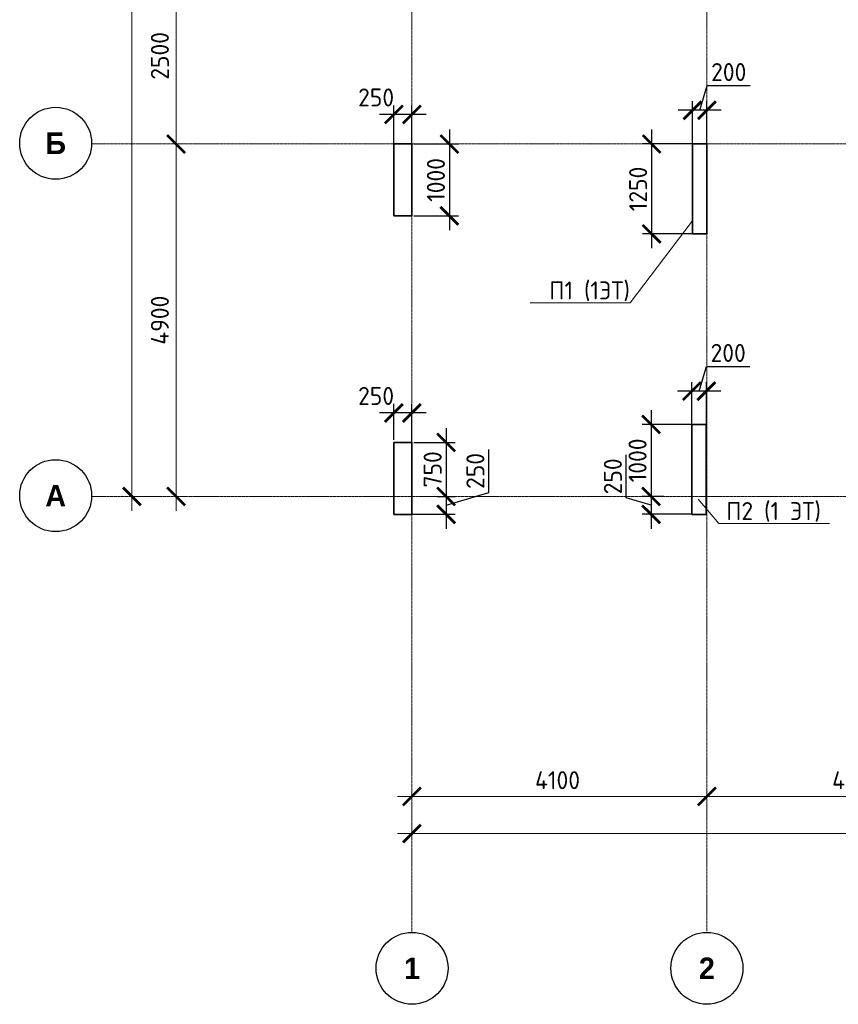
# Model space of a CAD drawing. Header units: millimetres. Extents: x 263826 to 1718326, y -423071 to 70137.
# Tile 206 of 256: x 422158 to 433532, y -51440 to -37750. Entities that reach past the tile are written whole.
import ezdxf
from ezdxf import colors
from ezdxf.entities.mleader import LeaderData, LeaderLine
from ezdxf.math import Vec2, Vec3

# ---------------------------------------------------------------- set-up
doc = ezdxf.new("R2010")
doc.units = ezdxf.units.MM
doc.linetypes.add('______5', pattern=[1100, 800, -100, 100, -100])
doc.linetypes.add('осевая', pattern=[50.8, 31.75, -6.35, 6.35, -6.35])
doc.layers.add('Колонна_ бетон', color=7, linetype='Continuous', lineweight=50, true_color=0xb4b496)
for name, color, linetype, lineweight in [('Оси', 40, '______5', 18), ('подоснова', 151, 'Continuous', 5), ('размер', 1, 'Continuous', 25), ('РАЗМЕРЫ', 1, 'Continuous', 9)]:
    doc.layers.add(name, color=color, linetype=linetype, lineweight=lineweight)
doc.styles.add('Century Gothic', font='GOTHIC.TTF')
doc.styles.add('GOST-2.304_Type-B', font='GOST_Common.ttf')
doc.dimstyles.new('СПДС', dxfattribs={"dimscale": 100, "dimtxt": 2.5, "dimasz": 2.5, "dimexe": 1.25, "dimexo": 0, "dimtad": 1, "dimdec": 0, "dimtxsty": 'GOST-2.304_Type-B', "dimblk": 'ARCHTICK', "dimcen": 2.5, "dimdle": 2, "dimadec": 0, "dimazin": 2, "dimtfac": 0.75, "dimtdec": 0, "dimtmove": 1, "dimatfit": 3, "dimfxl": 1, "dimtolj": 1, "dimarcsym": 1})

# ---------------------------------------------------------------- blocks, each defined once
blk = doc.blocks.new('_ArchTick')
at = {"color": 0, "linetype": 'ByBlock', "const_width": 0.15}
blk.add_lwpolyline([(-0.5, -0.5), (0.5, 0.5)], dxfattribs=at)
blk = doc.blocks.new('*D1736')
at = {"color": 0, "lineweight": -2, "transparency": 16777216}
for p, q in [((979756, -14893), (979756, 1907)), ((979756, 1707), (979881, 1707)), ((979756, -14693), (979881, -14693))]:
    blk.add_line(p, q, dxfattribs=at)
at = {"layer": 'DEFPOINTS', "color": 0, "transparency": 16777216}
for p in [(979756, 1707), (979756, 1707), (979756, -14693)]:
    blk.add_point(p, dxfattribs=at)
at = {"color": 0, "lineweight": -2, "transparency": 16777216, "xscale": 250, "yscale": 250, "zscale": 250}
for p, rotation in [((979756, 1707), 90), ((979756, -14693), 270)]:
    blk.add_blockref('_ArchTick', p, dxfattribs=dict(at, rotation=rotation))
at = {"color": 0, "transparency": 16777216, "insert": (979531, -6851), "char_height": 250, "width": 104166.67, "attachment_point": 5, "rotation": 90, "style": 'GOST-2.304_Type-B'}
blk.add_mtext('\\A1;16400', dxfattribs=at)
blk = doc.blocks.new('*D1737')
at = {"color": 0, "lineweight": -2, "transparency": 16777216}
for p, q in [((983646, -19381), (983646, -19256)), ((1030446, -19495), (1030446, -19256)), ((983446, -19381), (1030646, -19381))]:
    blk.add_line(p, q, dxfattribs=at)
at = {"layer": 'DEFPOINTS', "color": 0, "transparency": 16777216}
for p in [(983646, -19381), (1030446, -19381), (1030446, -19495)]:
    blk.add_point(p, dxfattribs=at)
at = {"color": 0, "lineweight": -2, "transparency": 16777216, "xscale": 250, "yscale": 250, "zscale": 250, "rotation": 180}
blk.add_blockref('_ArchTick', (983646, -19381), dxfattribs=at)
at = {"color": 0, "lineweight": -2, "transparency": 16777216, "xscale": 250, "yscale": 250, "zscale": 250}
blk.add_blockref('_ArchTick', (1030446, -19381), dxfattribs=at)
at = {"color": 0, "transparency": 16777216, "insert": (1001863, -19270), "char_height": 250, "width": 104166.67, "attachment_point": 5, "style": 'GOST-2.304_Type-B'}
blk.add_mtext('\\A1;46800', dxfattribs=at)
blk = doc.blocks.new('NSY101')
at = {"color": 0, "linetype": 'ByBlock', "lineweight": -2}
blk.add_circle((0, 0), 50, dxfattribs=at)
blk = doc.blocks.new('СЛОЖНЫЙ_ОБЪЕКТ_23')
at = {"layer": 'Оси', "color": 16, "linetype": 'Continuous', "lineweight": 25, "transparency": 33554687, "xscale": 9.999999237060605, "yscale": 9.999999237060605, "zscale": 9.999999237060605}
blk.add_blockref('NSY101', (-12319, -19997), dxfattribs=at)
at = {"layer": 'Оси', "color": 16, "linetype": 'Continuous', "lineweight": 25, "transparency": 33554687, "insert": (-12319, -19997), "char_height": 300, "width": 460, "attachment_point": 5, "style": 'Century Gothic'}
blk.add_mtext('\\A1;{\\fCentury Gothic|i0|b1;\\H300.000000;\\W1.000000;\\C16;А}\\P', dxfattribs=at)
blk = doc.blocks.new('СЛОЖНЫЙ_ОБЪЕКТ_24')
at = {"layer": 'Оси', "color": 16, "linetype": 'Continuous', "lineweight": 25, "transparency": 33554687, "xscale": 9.999999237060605, "yscale": 9.999999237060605, "zscale": 9.999999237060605}
blk.add_blockref('NSY101', (-12319, -15097), dxfattribs=at)
at = {"layer": 'Оси', "color": 16, "linetype": 'Continuous', "lineweight": 25, "transparency": 33554687, "insert": (-12319, -15097), "char_height": 300, "width": 390, "attachment_point": 5, "style": 'Century Gothic'}
blk.add_mtext('\\A1;{\\fCentury Gothic|i0|b1;\\H300.000000;\\W1.000000;\\C16;Б}\\P', dxfattribs=at)
blk = doc.blocks.new('СЛОЖНЫЙ_ОБЪЕКТ_31')
at = {"layer": 'Оси', "color": 16, "linetype": 'Continuous', "lineweight": 25, "transparency": 33554687, "xscale": 9.999999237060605, "yscale": 9.999999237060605, "zscale": 9.999999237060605}
blk.add_blockref('NSY101', (8813, -43009), dxfattribs=at)
at = {"layer": 'Оси', "color": 16, "linetype": 'Continuous', "lineweight": 25, "transparency": 33554687, "insert": (8813, -43009), "char_height": 300, "width": 385, "attachment_point": 5, "style": 'Century Gothic'}
blk.add_mtext('\\A1;{\\fCentury Gothic|i0|b1;\\H300.000000;\\W1.000000;\\C16;2}\\P', dxfattribs=at)
blk = doc.blocks.new('СЛОЖНЫЙ_ОБЪЕКТ_46')
at = {"layer": 'Оси', "color": 16, "linetype": 'Continuous', "lineweight": 25, "transparency": 33554687, "xscale": 9.999999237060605, "yscale": 9.999999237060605, "zscale": 9.999999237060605}
blk.add_blockref('NSY101', (5263, -43009), dxfattribs=at)
at = {"layer": 'Оси', "color": 16, "linetype": 'Continuous', "lineweight": 25, "transparency": 33554687, "insert": (5263, -43009), "char_height": 300, "width": 385, "attachment_point": 5, "style": 'Century Gothic'}
blk.add_mtext('\\A1;{\\fCentury Gothic|i0|b1;\\H300.000000;\\W1.000000;\\C16;1}\\P', dxfattribs=at)
blk = doc.blocks.new('*D1717')
at = {"color": 0, "lineweight": -2, "transparency": 16777216}
for p, q in [((980369, -14893), (980369, -9593)), ((980369, -9793), (980494, -9793)), ((980369, -14693), (980494, -14693))]:
    blk.add_line(p, q, dxfattribs=at)
at = {"layer": 'DEFPOINTS', "color": 0, "transparency": 16777216}
for p in [(980369, -9793), (980369, -9793), (980369, -14693)]:
    blk.add_point(p, dxfattribs=at)
at = {"color": 0, "lineweight": -2, "transparency": 16777216, "xscale": 250, "yscale": 250, "zscale": 250}
for p, rotation in [((980369, -9793), 90), ((980369, -14693), 270)]:
    blk.add_blockref('_ArchTick', p, dxfattribs=dict(at, rotation=rotation))
at = {"color": 0, "transparency": 16777216, "insert": (980144, -12243), "char_height": 250, "width": 83333.33, "attachment_point": 5, "rotation": 90, "style": 'GOST-2.304_Type-B'}
blk.add_mtext('\\A1;4900', dxfattribs=at)
blk = doc.blocks.new('*D1718')
at = {"color": 0, "lineweight": -2, "transparency": 16777216}
for p, q in [((980369, -9993), (980369, -7093)), ((980369, -7293), (980494, -7293)), ((980369, -9793), (980494, -9793))]:
    blk.add_line(p, q, dxfattribs=at)
at = {"layer": 'DEFPOINTS', "color": 0, "transparency": 16777216}
for p in [(980369, -7293), (980369, -7293), (980369, -9793)]:
    blk.add_point(p, dxfattribs=at)
at = {"color": 0, "lineweight": -2, "transparency": 16777216, "xscale": 250, "yscale": 250, "zscale": 250}
for p, rotation in [((980369, -7293), 90), ((980369, -9793), 270)]:
    blk.add_blockref('_ArchTick', p, dxfattribs=dict(at, rotation=rotation))
at = {"color": 0, "transparency": 16777216, "insert": (980144, -8568), "char_height": 250, "width": 83333.33, "attachment_point": 5, "rotation": 90, "style": 'GOST-2.304_Type-B'}
blk.add_mtext('\\A1;2500', dxfattribs=at)
blk = doc.blocks.new('*D1723')
at = {"color": 0, "lineweight": -2, "transparency": 16777216}
for p, q in [((983646, -18864), (983646, -18739)), ((987746, -18864), (987746, -18739)), ((983446, -18864), (987946, -18864))]:
    blk.add_line(p, q, dxfattribs=at)
at = {"layer": 'DEFPOINTS', "color": 0, "transparency": 16777216}
for p in [(983646, -18864), (987746, -18864), (987746, -18864)]:
    blk.add_point(p, dxfattribs=at)
at = {"color": 0, "lineweight": -2, "transparency": 16777216, "xscale": 250, "yscale": 250, "zscale": 250, "rotation": 180}
blk.add_blockref('_ArchTick', (983646, -18864), dxfattribs=at)
at = {"color": 0, "lineweight": -2, "transparency": 16777216, "xscale": 250, "yscale": 250, "zscale": 250}
blk.add_blockref('_ArchTick', (987746, -18864), dxfattribs=at)
at = {"color": 0, "transparency": 16777216, "insert": (985670, -18639), "char_height": 250, "width": 83333.33, "attachment_point": 5, "style": 'GOST-2.304_Type-B'}
blk.add_mtext('\\A1;4100', dxfattribs=at)
blk = doc.blocks.new('*D1724')
at = {"color": 0, "lineweight": -2, "transparency": 16777216}
for p, q in [((987746, -18864), (987746, -18739)), ((991946, -18864), (991946, -18739)), ((987546, -18864), (992146, -18864))]:
    blk.add_line(p, q, dxfattribs=at)
at = {"layer": 'DEFPOINTS', "color": 0, "transparency": 16777216}
for p in [(987746, -18864), (991946, -18864), (991946, -18864)]:
    blk.add_point(p, dxfattribs=at)
at = {"color": 0, "lineweight": -2, "transparency": 16777216, "xscale": 250, "yscale": 250, "zscale": 250, "rotation": 180}
blk.add_blockref('_ArchTick', (987746, -18864), dxfattribs=at)
at = {"color": 0, "lineweight": -2, "transparency": 16777216, "xscale": 250, "yscale": 250, "zscale": 250}
blk.add_blockref('_ArchTick', (991946, -18864), dxfattribs=at)
at = {"color": 0, "transparency": 16777216, "insert": (989820, -18639), "char_height": 250, "width": 83333.33, "attachment_point": 5, "style": 'GOST-2.304_Type-B'}
blk.add_mtext('\\A1;4200', dxfattribs=at)
blk = doc.blocks.new('*D141')
at = {"layer": 'DEFPOINTS', "color": 0, "lineweight": 0, "transparency": 16777216}
for p in [(431507, -39009), (431507, -39528), (431707, -39528)]:
    blk.add_point(p, dxfattribs=at)
at = {"layer": 'РАЗМЕРЫ', "color": 0, "lineweight": -2, "transparency": 16777216}
for p, q in [((431607, -39009), (431710, -38665)), ((431710, -38665), (432310, -38665)), ((431907, -39009), (431307, -39009)), ((431507, -39528), (431507, -38884)), ((431707, -39528), (431707, -38884))]:
    blk.add_line(p, q, dxfattribs=at)
at = {"layer": 'РАЗМЕРЫ', "color": 0, "lineweight": -2, "transparency": 16777216, "xscale": 250, "yscale": 250, "zscale": 250, "rotation": 180}
blk.add_blockref('_ArchTick', (431507, -39009), dxfattribs=at)
at = {"layer": 'РАЗМЕРЫ', "color": 0, "lineweight": -2, "transparency": 16777216, "xscale": 250, "yscale": 250, "zscale": 250}
blk.add_blockref('_ArchTick', (431707, -39009), dxfattribs=at)
at = {"layer": 'РАЗМЕРЫ', "color": 0, "lineweight": 0, "transparency": 16777216, "insert": (432010, -38478), "char_height": 250, "attachment_point": 5, "style": 'GOST-2.304_Type-B'}
blk.add_mtext('\\A1;200', dxfattribs=at)
blk = doc.blocks.new('*D142')
at = {"layer": 'DEFPOINTS', "color": 0, "lineweight": 0, "transparency": 16777216}
for p in [(431607, -39478, -360), (430939, -40728), (431607, -40728, -360)]:
    blk.add_point(p, dxfattribs=at)
at = {"layer": 'РАЗМЕРЫ', "color": 0, "lineweight": -2, "transparency": 16777216}
for p, q in [((430939, -39278), (430939, -40928)), ((431607, -39478), (430814, -39478)), ((431607, -40728), (430814, -40728))]:
    blk.add_line(p, q, dxfattribs=at)
at = {"layer": 'РАЗМЕРЫ', "color": 0, "lineweight": -2, "transparency": 16777216, "xscale": 250, "yscale": 250, "zscale": 250}
for p, rotation in [((430939, -39478), 90), ((430939, -40728), 270)]:
    blk.add_blockref('_ArchTick', p, dxfattribs=dict(at, rotation=rotation))
at = {"layer": 'РАЗМЕРЫ', "color": 0, "lineweight": 0, "transparency": 16777216, "insert": (430751, -40103), "char_height": 250, "attachment_point": 5, "rotation": 90, "style": 'GOST-2.304_Type-B'}
blk.add_mtext('\\A1;1250', dxfattribs=at)
blk = doc.blocks.new('*D177')
at = {"layer": 'DEFPOINTS', "color": 0, "transparency": 16777216}
for p in [(427632, -39478), (427632, -40478), (428128, -40478)]:
    blk.add_point(p, dxfattribs=at)
at = {"layer": 'размер', "color": 0, "lineweight": -2, "transparency": 16777216}
for p, q in [((428128, -39278), (428128, -40678)), ((427632, -39478), (428253, -39478)), ((427632, -40478), (428253, -40478))]:
    blk.add_line(p, q, dxfattribs=at)
at = {"layer": 'размер', "color": 0, "lineweight": -2, "transparency": 16777216, "xscale": 250, "yscale": 250, "zscale": 250}
for p, rotation in [((428128, -39478), 90), ((428128, -40478), 270)]:
    blk.add_blockref('_ArchTick', p, dxfattribs=dict(at, rotation=rotation))
at = {"layer": 'размер', "color": 0, "transparency": 16777216, "insert": (427941, -39978), "char_height": 250, "attachment_point": 5, "rotation": 90, "style": 'GOST-2.304_Type-B'}
blk.add_mtext('\\A1;1000', dxfattribs=at)
blk = doc.blocks.new('*D178')
at = {"layer": 'DEFPOINTS', "color": 0, "transparency": 16777216}
for p in [(427357, -39068), (427357, -39528, 160), (427607, -39528)]:
    blk.add_point(p, dxfattribs=at)
at = {"layer": 'размер', "color": 0, "lineweight": -2, "transparency": 16777216}
for p, q in [((427357, -39528), (427357, -38943)), ((427607, -39528), (427607, -38943)), ((427807, -39068), (427157, -39068))]:
    blk.add_line(p, q, dxfattribs=at)
at = {"layer": 'размер', "color": 0, "lineweight": -2, "transparency": 16777216, "xscale": 250, "yscale": 250, "zscale": 250, "rotation": 180}
blk.add_blockref('_ArchTick', (427357, -39068), dxfattribs=at)
at = {"layer": 'размер', "color": 0, "lineweight": -2, "transparency": 16777216, "xscale": 250, "yscale": 250, "zscale": 250}
blk.add_blockref('_ArchTick', (427607, -39068), dxfattribs=at)
at = {"layer": 'размер', "color": 0, "transparency": 16777216, "insert": (427110, -38831), "char_height": 250, "attachment_point": 5, "style": 'GOST-2.304_Type-B'}
blk.add_mtext('\\A1;250', dxfattribs=at)
blk = doc.blocks.new('*D193')
at = {"layer": 'DEFPOINTS', "color": 0, "lineweight": 0, "transparency": 16777216}
for p in [(431499, -42914), (431499, -43432), (431699, -43432)]:
    blk.add_point(p, dxfattribs=at)
at = {"layer": 'РАЗМЕРЫ', "color": 0, "lineweight": -2, "transparency": 16777216}
for p, q in [((431599, -42914), (431702, -42570)), ((431702, -42570), (432302, -42570)), ((431499, -43432), (431499, -42789)), ((431699, -43432), (431699, -42789)), ((431899, -42914), (431299, -42914))]:
    blk.add_line(p, q, dxfattribs=at)
at = {"layer": 'РАЗМЕРЫ', "color": 0, "lineweight": -2, "transparency": 16777216, "xscale": 250, "yscale": 250, "zscale": 250, "rotation": 180}
blk.add_blockref('_ArchTick', (431499, -42914), dxfattribs=at)
at = {"layer": 'РАЗМЕРЫ', "color": 0, "lineweight": -2, "transparency": 16777216, "xscale": 250, "yscale": 250, "zscale": 250}
blk.add_blockref('_ArchTick', (431699, -42914), dxfattribs=at)
at = {"layer": 'РАЗМЕРЫ', "color": 0, "lineweight": 0, "transparency": 16777216, "insert": (432002, -42383), "char_height": 250, "attachment_point": 5, "style": 'GOST-2.304_Type-B'}
blk.add_mtext('\\A1;200', dxfattribs=at)
blk = doc.blocks.new('*D194')
at = {"layer": 'DEFPOINTS', "color": 0, "lineweight": 0, "transparency": 16777216}
for p in [(431587, -43377, -360), (430931, -44378), (431106, -44378, -160)]:
    blk.add_point(p, dxfattribs=at)
at = {"layer": 'РАЗМЕРЫ', "color": 0, "lineweight": -2, "transparency": 16777216}
for p, q in [((430931, -43177), (430931, -44578)), ((431587, -43377), (430806, -43377)), ((431106, -44378), (430806, -44378))]:
    blk.add_line(p, q, dxfattribs=at)
at = {"layer": 'РАЗМЕРЫ', "color": 0, "lineweight": -2, "transparency": 16777216, "xscale": 250, "yscale": 250, "zscale": 250}
for p, rotation in [((430931, -43377), 90), ((430931, -44378), 270)]:
    blk.add_blockref('_ArchTick', p, dxfattribs=dict(at, rotation=rotation))
at = {"layer": 'РАЗМЕРЫ', "color": 0, "lineweight": 0, "transparency": 16777216, "insert": (430743, -43877), "char_height": 250, "attachment_point": 5, "rotation": 90, "style": 'GOST-2.304_Type-B'}
blk.add_mtext('\\A1;1000', dxfattribs=at)
blk = doc.blocks.new('*D195')
at = {"layer": 'DEFPOINTS', "color": 0, "transparency": 16777216}
for p in [(427632, -43627), (427960, -44378, 160), (428083, -44378)]:
    blk.add_point(p, dxfattribs=at)
at = {"layer": 'размер', "color": 0, "lineweight": -2, "transparency": 16777216}
for p, q in [((428083, -43427), (428083, -44578)), ((427632, -43627), (428208, -43627)), ((427960, -44378), (428208, -44378))]:
    blk.add_line(p, q, dxfattribs=at)
at = {"layer": 'размер', "color": 0, "lineweight": -2, "transparency": 16777216, "xscale": 250, "yscale": 250, "zscale": 250}
for p, rotation in [((428083, -43627), 90), ((428083, -44378), 270)]:
    blk.add_blockref('_ArchTick', p, dxfattribs=dict(at, rotation=rotation))
at = {"layer": 'размер', "color": 0, "transparency": 16777216, "insert": (427896, -44002), "char_height": 250, "attachment_point": 5, "rotation": 90, "style": 'GOST-2.304_Type-B'}
blk.add_mtext('\\A1;750', dxfattribs=at)
blk = doc.blocks.new('*D196')
at = {"layer": 'DEFPOINTS', "color": 0, "transparency": 16777216}
for p in [(427357, -43218), (427357, -43593), (427607, -43677)]:
    blk.add_point(p, dxfattribs=at)
at = {"layer": 'размер', "color": 0, "lineweight": -2, "transparency": 16777216}
for p, q in [((427357, -43593), (427357, -43093)), ((427607, -43677), (427607, -43093)), ((427807, -43218), (427157, -43218))]:
    blk.add_line(p, q, dxfattribs=at)
at = {"layer": 'размер', "color": 0, "lineweight": -2, "transparency": 16777216, "xscale": 250, "yscale": 250, "zscale": 250, "rotation": 180}
blk.add_blockref('_ArchTick', (427357, -43218), dxfattribs=at)
at = {"layer": 'размер', "color": 0, "lineweight": -2, "transparency": 16777216, "xscale": 250, "yscale": 250, "zscale": 250}
blk.add_blockref('_ArchTick', (427607, -43218), dxfattribs=at)
at = {"layer": 'размер', "color": 0, "transparency": 16777216, "insert": (427110, -42981), "char_height": 250, "attachment_point": 5, "style": 'GOST-2.304_Type-B'}
blk.add_mtext('\\A1;250', dxfattribs=at)
blk = doc.blocks.new('*D197')
at = {"layer": 'DEFPOINTS', "color": 0, "transparency": 16777216}
for p in [(427960, -44378, -560), (427609, -44627, -560), (428083, -44627)]:
    blk.add_point(p, dxfattribs=at)
at = {"layer": 'размер', "color": 0, "lineweight": -2, "transparency": 16777216}
for p, q in [((428677, -44324), (428677, -43724)), ((428083, -44178), (428083, -44827)), ((428083, -44502), (428677, -44324)), ((427960, -44378), (428208, -44378)), ((427609, -44627), (428208, -44627))]:
    blk.add_line(p, q, dxfattribs=at)
at = {"layer": 'размер', "color": 0, "lineweight": -2, "transparency": 16777216, "xscale": 250, "yscale": 250, "zscale": 250}
for p, rotation in [((428083, -44378), 90), ((428083, -44627), 270)]:
    blk.add_blockref('_ArchTick', p, dxfattribs=dict(at, rotation=rotation))
at = {"layer": 'размер', "color": 0, "transparency": 16777216, "insert": (428490, -44024), "char_height": 250, "attachment_point": 5, "rotation": 90, "style": 'GOST-2.304_Type-B'}
blk.add_mtext('\\A1;250', dxfattribs=at)
blk = doc.blocks.new('*D198')
at = {"layer": 'DEFPOINTS', "color": 0, "lineweight": 0, "transparency": 16777216}
for p in [(431106, -44378, -560), (430931, -44627), (431499, -44627, -760)]:
    blk.add_point(p, dxfattribs=at)
at = {"layer": 'РАЗМЕРЫ', "color": 0, "lineweight": -2, "transparency": 16777216}
for p, q in [((430587, -44399), (430587, -43799)), ((430931, -44178), (430931, -44827)), ((430931, -44502), (430587, -44399)), ((431106, -44378), (430806, -44378)), ((431499, -44627), (430806, -44627))]:
    blk.add_line(p, q, dxfattribs=at)
at = {"layer": 'РАЗМЕРЫ', "color": 0, "lineweight": -2, "transparency": 16777216, "xscale": 250, "yscale": 250, "zscale": 250}
for p, rotation in [((430931, -44378), 90), ((430931, -44627), 270)]:
    blk.add_blockref('_ArchTick', p, dxfattribs=dict(at, rotation=rotation))
at = {"layer": 'РАЗМЕРЫ', "color": 0, "lineweight": 0, "transparency": 16777216, "insert": (430400, -44099), "char_height": 250, "attachment_point": 5, "rotation": 90, "style": 'GOST-2.304_Type-B'}
blk.add_mtext('\\A1;250', dxfattribs=at)
blk = doc.blocks.new('_None')
blk = doc.blocks.new('оси2')
at = {"layer": 'Оси', "color": 16, "linetype": 'осевая', "lineweight": 0, "ltscale": 0.5, "transparency": 33554687}
for p, q in [((983645.5, 5465.4), (983645.8, -20755.1)), ((987745.5, 5465.4), (987745.5, -20739.3)), ((979200, -9792.9), (1032582.1, -9792.9)), ((979200, -14692.9), (1032582.1, -14692.9))]:
    blk.add_line(p, q, dxfattribs=at)
at = {"layer": 'Оси', "color": 16, "linetype": 'Continuous', "lineweight": 25, "transparency": 33554687}
for name, p in [('СЛОЖНЫЙ_ОБЪЕКТ_24', (991015, 5314)), ('СЛОЖНЫЙ_ОБЪЕКТ_23', (991015, 5314)), ('СЛОЖНЫЙ_ОБЪЕКТ_46', (978385.3, 21754.4)), ('СЛОЖНЫЙ_ОБЪЕКТ_31', (978932, 21754.4))]:
    blk.add_blockref(name, p, dxfattribs=at)
for base, p1, p2, picture, middle in [((979756.2, 1707.1), (979756.2, -14692.9), (979756.2, 1707.1), '*D1736', (979756.2, -6851.5)), ((980368.8, -7292.9), (980368.8, -9792.9), (980368.8, -7292.9), '*D1718', (980368.8, -8568)), ((980368.8, -9792.9), (980368.8, -14692.9), (980368.8, -9792.9), '*D1717', (980368.8, -12242.9))]:
    dim = blk.add_linear_dim(base=base, p1=p1, p2=p2, angle=90, dimstyle='СПДС', override={"dimgap": 1})
    dim.commit()
    dim.dimension.update_dxf_attribs({"geometry": picture, "text_midpoint": middle, "dimtype": 160})
for base, p1, p2, picture, middle in [((987745.5, -18864.1), (983645.5, -18864.1), (987745.5, -18864.1), '*D1723', (985670.4, -18864.1)), ((991945.5, -18864.1), (987745.5, -18864.1), (991945.5, -18864.1), '*D1724', (989820.4, -18864.1)), ((1030445.5, -19380.9), (983645.5, -19380.9), (1030445.5, -19495.3), '*D1737', (1001863, -19495.3))]:
    dim = blk.add_linear_dim(base=base, p1=p1, p2=p2, dimstyle='СПДС', override={"dimgap": 1})
    dim.commit()
    dim.dimension.update_dxf_attribs({"geometry": picture, "text_midpoint": middle, "dimtype": 160})

msp = doc.modelspace()

# ---------------------------------------------------------------- linework, layer by layer
at = {"layer": 'Колонна_ бетон', "color": 180, "linetype": 'Continuous', "lineweight": 35, "transparency": 33554687}
for p, q in [((427356.6295, -39477.56843, -7257.37226), (427606.922, -39477.56873, -7617.37226)), ((427356.6295, -40477.5684, -7257.37226), (427356.6295, -39477.56843, -7257.37226)), ((427606.922, -40477.56869, -7617.37226), (427606.922, -39477.56873, -7617.37226)), ((431506.6295, -40727.56847, -7257.37226), (431506.6295, -39477.5685, -7257.37226)), ((431506.6295, -39477.5685, -7257.37226), (431706.6295, -39477.5685, -7257.37226)), ((431706.6295, -40727.56847, -7257.37226), (431706.6295, -39477.5685, -7257.37226)), ((427356.6295, -40477.5684, -7257.37226), (427606.922, -40477.56869, -7617.37226)), ((431506.6295, -40727.56847, -7257.37226), (431706.6295, -40727.56847, -7257.37226)), ((431498.64307, -44627.39443, -7817.37225), (431498.64307, -43377.39446, -7817.37225)), ((431498.64307, -43377.39446, -7817.37225), (431698.64307, -43377.39446, -7817.37225)), ((431698.64307, -44627.39443, -7817.37225), (431698.64307, -43377.39446, -7817.37225)), ((427356.9719, -44627.39446, -7617.37226), (427356.9719, -43627.39449, -7617.37226)), ((427356.9746, -43627.3952, -7617.37226), (427607.26142, -43627.39446, -7617.37226)), ((427606.97426, -44627.39443, -7617.37226), (427606.97426, -43627.39446, -7617.37226)), ((427356.97426, -44627.39443, -7617.37226), (427609.15716, -44627.39471, -7617.37226)), ((431498.64307, -44627.39443, -7817.37225), (431698.64307, -44627.39443, -7817.37225))]:
    msp.add_line(p, q, dxfattribs=at)

# ---------------------------------------------------------------- block references
at = {"layer": 'РАЗМЕРЫ'}
msp.add_blockref('оси2', (-556038.78144, -29684.68687, -7617.37226), dxfattribs=at)

# ---------------------------------------------------------------- dimensions: what is measured, and where the dimension line sits
at = {"layer": 'размер', "color": 146, "true_color": 0x006272}
for base, p1, p2, picture, middle in [((427356.6295, -39068.33799, -7417.37226), (427606.91666, -39527.56843, -7417.37226), (427356.6295, -39527.56843, -7257.37226), '*D178', (427109.84771, -39018.46284, -7417.37226)), ((427356.9719, -43218.16402, -7777.37226), (427607.26142, -43677.39446, -7777.37226), (427356.9719, -43593.16402, -7777.37226), '*D196', (427110.19247, -43168.28887, -7777.37226))]:
    dim = msp.add_linear_dim(base=base, p1=p1, p2=p2, dimstyle='СПДС', dxfattribs=at)
    dim.commit()
    dim.dimension.update_dxf_attribs({"geometry": picture, "text_midpoint": middle, "dimtype": 160})
for base, p1, p2, picture, middle in [((428128.33817, -40477.5684, -7417.37226), (427631.77964, -39477.56843, -7417.37226), (427631.77964, -40477.5684, -7417.37226), '*D177', (427940.83817, -39977.56842, -7417.37226)), ((428083.34448, -44377.56843, -7777.37226), (427632.1244, -43627.39446, -7777.37226), (427960.10374, -44377.56843, -7617.37226), '*D195', (427895.84448, -44002.48145, -7777.37226)), ((428083.34448, -44627.39471, -7057.37226), (427960.10374, -44377.56843, -7617.37226), (427609.15716, -44627.39471, -7617.37226), '*D197', (428489.59448, -44261.85657, -7057.37226))]:
    dim = msp.add_linear_dim(base=base, p1=p1, p2=p2, angle=90, dimstyle='СПДС', dxfattribs=at)
    dim.commit()
    dim.dimension.update_dxf_attribs({"geometry": picture, "text_midpoint": middle})
at = {"layer": 'РАЗМЕРЫ', "color": 146, "lineweight": 0, "true_color": 0x006272}
for base, p1, p2, picture, middle in [((431506.77964, -39009.24714, -7057.37226), (431706.77964, -39527.56947, -7057.37226), (431506.77964, -39527.56947, -7057.37226), '*D141', (431772.40464, -38477.99714, -7057.37226)), ((431498.79321, -42914.07311, -7617.37226), (431698.79321, -43432.39543, -7617.37226), (431498.79321, -43432.39543, -7617.37226), '*D193', (431764.41821, -42382.82311, -7617.37226))]:
    dim = msp.add_linear_dim(base=base, p1=p1, p2=p2, dimstyle='СПДС', override={"dimtofl": 0}, dxfattribs=at)
    dim.commit()
    dim.dimension.update_dxf_attribs({"geometry": picture, "text_midpoint": middle})
for base, p1, p2, picture, middle in [((430938.84995, -40727.5685, -6897.37226), (431606.77964, -39477.5685, -7257.37226), (431606.77964, -40727.5685, -7257.37226), '*D142', (430751.34995, -40102.5685, -6897.37226)), ((430930.86352, -44377.56843, -7457.37225), (431586.70005, -43377.39446, -7817.37225), (431106.35218, -44377.56843, -7617.37226), '*D194', (430743.36352, -43877.48145, -7457.37225)), ((430930.86352, -44627.39443, -7057.37226), (431106.35218, -44377.56843, -7617.37226), (431498.64307, -44627.39443, -7817.37225), '*D198', (430399.61352, -44336.85643, -7057.37226))]:
    dim = msp.add_linear_dim(base=base, p1=p1, p2=p2, angle=90, dimstyle='СПДС', override={"dimtofl": 0}, dxfattribs=at)
    dim.commit()
    dim.dimension.update_dxf_attribs({"geometry": picture, "text_midpoint": middle})

# ---------------------------------------------------------------- leaders
at = {"layer": 'подоснова', "color": 4, "ltscale": 0.3}
ml = msp.add_multileader_mtext('Standard', dxfattribs=at)
ml.set_content('П1 (1ЭТ)', color=4, style='GOST-2.304_Type-B')
ml.set_leader_properties(color=256, linetype='ByLayer', lineweight=15)
ml.set_arrow_properties(name='NONE')
ml.build(insert=Vec2(0, 0))
ml.multileader.update_dxf_attribs({"text_left_attachment_type": 6, "text_right_attachment_type": 6, "dogleg_length": 0.1, "arrow_head_size": 18})
ctx = ml.context
ctx.base_point, ctx.char_height, ctx.arrow_head_size, ctx.landing_gap_size, ctx.plane_origin = Vec3(429513.86589, -41688.34793), 250, 18, 20, Vec3(421658.90067, -40420.44185)
ctx.left_attachment, ctx.right_attachment, ctx.text_align_type = 6, 6, 1
notes = []
notes.append((ctx, [(1, (1, 1, 0), (430639.57195, -41688.34793), (-1, 0), 0.1, [(0, [(431501.83602, -40552.6297)], 0, [])])]))
ctx.mtext.insert, ctx.mtext.alignment, ctx.mtext.flow_direction = Vec3(430076.66892, -41388.34793), 2, 5
at = {"layer": 'подоснова', "color": 2, "ltscale": 0.3}
ml = msp.add_multileader_mtext('Standard', dxfattribs=at)
ml.set_content(' П2 (1 ЭТ)', color=2, style='GOST-2.304_Type-B')
ml.set_leader_properties(color=256, linetype='ByLayer', lineweight=15)
ml.set_arrow_properties(name='NONE')
ml.build(insert=Vec2(0, 0))
ml.multileader.update_dxf_attribs({"text_left_attachment_type": 6, "text_right_attachment_type": 6, "dogleg_length": 0.1, "arrow_head_size": 18})
ctx = ml.context
ctx.base_point, ctx.char_height, ctx.arrow_head_size, ctx.landing_gap_size, ctx.plane_origin = Vec3(431871.21136, -44756.44007, -7437.37226), 250, 18, 20, Vec3(422240.20138, -40536.36384, -7437.37226)
ctx.left_attachment, ctx.right_attachment, ctx.text_align_type = 6, 6, 1
notes.append((ctx, [(0, (1, 1, 0), (431871.11136, -44756.44007, -7437.37226), (1, 0), 0.1, [(0, [(431584.76138, -44415.60686, -7437.37226)], 0, [])])]))
ctx.mtext.insert, ctx.mtext.alignment, ctx.mtext.flow_direction = Vec3(432557.12045, -44456.44007, -7437.37226), 2, 5
for ctx, leaders in notes:
    for number, flags, end, landing, length, lines in leaders:
        leader = LeaderData()
        leader.index, (leader.has_last_leader_line, leader.has_dogleg_vector, leader.attachment_direction) = number, flags
        leader.last_leader_point, leader.dogleg_vector, leader.dogleg_length = Vec3(end), Vec3(landing), length
        for number, points, colour, breaks in lines:
            line = LeaderLine()
            line.index, line.vertices, line.color, line.breaks = number, Vec3.list(points), colors.encode_raw_color(colour), breaks
            leader.lines.append(line)
        ctx.leaders.append(leader)

doc.saveas('drawing.dxf')
